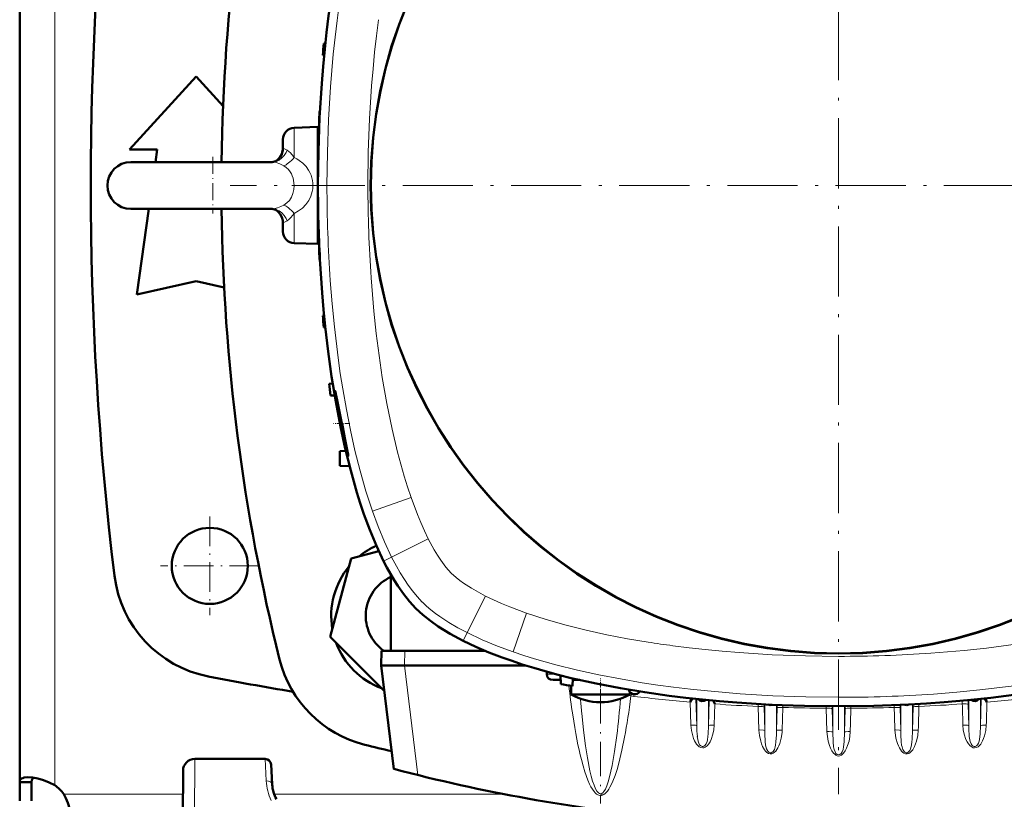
# Model space of a CAD drawing. Extents: x -1438 to 1837, y -1650 to 612.
# Tile 5 of 89: x -163 to 5, y -1320 to -1186. Entities that reach past the tile are written whole.
import ezdxf

# ---------------------------------------------------------------- set-up
doc = ezdxf.new("R2010")
doc.units = 0
doc.linetypes.add('DASHDOT', pattern=[18.5, 12, -3, 0.5, -3])

msp = doc.modelspace()

# ---------------------------------------------------------------- linework, layer by layer
at = {"color": 7, "linetype": 'DASHDOT', "lineweight": 18}
for p, q in [((-23.22, -1110.75), (-23.22, -1318.75)), ((80.78, -1214.75), (-127.22, -1214.75))]:
    msp.add_line(p, q, dxfattribs=at)
at = {"color": 7, "lineweight": 18}
for p, q in [((-157.21, -1112.29), (-157.21, -1214.75)), ((-116.29, -1204.89), (-116.29, -1205.74)), ((-116.29, -1205.74), (-116.29, -1209.98)), ((-120.03, -1210.75), (-120.05, -1210.75)), ((-157.21, -1317.22), (-157.21, -1214.75)), ((-116.29, -1219.52), (-116.29, -1224.61)), ((-96.29, -1268.09), (-102.9, -1270.39)), ((-93.37, -1275.12), (-99.63, -1278.25)), ((-101, -1278.94), (-99.63, -1278.25)), ((-89.43, -1281), (-89.45, -1280.98)), ((-94.34, -1285.98), (-94.4, -1285.93)), ((-83.58, -1284.9), (-86.72, -1291.16)), ((-76.55, -1287.83), (-78.85, -1294.44)), ((-86.72, -1291.16), (-87.41, -1292.54)), ((-97.35, -1294.25), (-97.42, -1296.75)), ((-95.15, -1315.5), (-97.45, -1296.75)), ((-73.1, -1298.28), (-71.45, -1298.28)), ((-58.61, -1301.56), (-58.71, -1301.95)), ((-58.16, -1301.71), (-58.2, -1302.04)), ((-47.6, -1302.48), (-47.47, -1307.06)), ((-47.47, -1302.49), (-47.47, -1307.06)), ((-45.47, -1302.7), (-45.47, -1307.06)), ((-45.47, -1307.06), (-45.34, -1302.71)), ((-0.97, -1302.7), (-0.97, -1307.06)), ((1.17, -1302.48), (1.03, -1307.06)), ((1.03, -1302.49), (1.03, -1307.06)), ((-48.58, -1303.01), (-48.46, -1306.97)), ((-44.47, -1306.97), (-44.36, -1303.34)), ((-36.96, -1303.35), (-36.96, -1303.77)), ((-36.96, -1303.77), (-36.84, -1307.8)), ((-35.97, -1303.41), (-35.96, -1303.86)), ((-35.96, -1303.86), (-35.84, -1307.88)), ((-35.84, -1303.42), (-35.84, -1307.88)), ((-33.84, -1303.51), (-33.84, -1307.88)), ((-33.84, -1307.88), (-33.73, -1304.02)), ((-33.73, -1304.02), (-33.72, -1303.52)), ((-32.85, -1307.8), (-32.73, -1303.93)), ((-32.73, -1303.93), (-32.72, -1303.56)), ((-25.34, -1303.74), (-25.33, -1304.08)), ((-25.33, -1304.08), (-25.21, -1308.07)), ((-24.34, -1303.75), (-24.33, -1304.16)), ((-24.33, -1304.16), (-24.22, -1308.16)), ((-24.22, -1303.75), (-24.22, -1308.16)), ((-22.22, -1303.75), (-22.22, -1308.16)), ((-22.1, -1304.16), (-22.22, -1308.16)), ((-22.09, -1303.75), (-22.1, -1304.16)), ((-21.1, -1303.74), (-21.1, -1304.08)), ((-13.7, -1303.93), (-13.71, -1303.56)), ((-12.7, -1304.02), (-12.72, -1303.52)), ((-12.59, -1307.88), (-12.7, -1304.02)), ((-12.59, -1303.51), (-12.59, -1307.88)), ((-10.59, -1303.42), (-10.59, -1307.88)), ((-10.48, -1303.86), (-10.59, -1307.88)), ((-10.47, -1303.41), (-10.48, -1303.86)), ((-9.48, -1303.35), (-9.48, -1303.77)), ((-2.07, -1303.34), (-2.09, -1302.8)), ((-0.97, -1307.06), (-1.07, -1303.43)), ((-133.29, -1312.75), (-133.33, -1322.7)), ((-121.23, -1312.75), (-121.05, -1316.49)), ((-135.31, -1318.75), (-155.67, -1318.75)), ((-80.4, -1318.75), (-119.72, -1318.75))]:
    msp.add_line(p, q, dxfattribs=at)
at = {"color": 7, "lineweight": 50}
for p, q in [((-163.21, -1112.78), (-163.21, -1214.75)), ((-111.24, -1190.5), (-110.96, -1190.49)), ((-111.16, -1192.51), (-111.39, -1192.5)), ((-144.43, -1208.63), (-133.06, -1196.13)), ((-133.06, -1196.13), (-128.44, -1201.21)), ((-111.88, -1202.12), (-111.95, -1202.13)), ((-116.29, -1204.89), (-112.22, -1204.75)), ((-112.22, -1204.75), (-112.22, -1214.66)), ((-111.98, -1204.13), (-112.03, -1204.13)), ((-118.22, -1206.89), (-118.22, -1207.56)), ((-118.22, -1207.56), (-118.22, -1208.35)), ((-139.68, -1208.63), (-144.43, -1208.63)), ((-139.98, -1210.75), (-139.68, -1208.63)), ((-112.22, -1208.75), (-112.14, -1208.75)), ((-144.22, -1210.75), (-123.51, -1210.75)), ((-136.93, -1210.75), (-144.22, -1210.75)), ((-120.03, -1210.75), (-136.93, -1210.75)), ((-123.51, -1210.75), (-120.03, -1210.75)), ((-163.21, -1316.72), (-163.21, -1214.75)), ((-112.22, -1214.84), (-112.22, -1224.75)), ((-144.22, -1218.75), (-123.51, -1218.75)), ((-143.18, -1233.38), (-141.12, -1218.75)), ((-123.51, -1218.75), (-120.03, -1218.75)), ((-118.22, -1221.16), (-118.22, -1222.61)), ((-112.22, -1220.75), (-112.14, -1220.75)), ((-112.22, -1224.75), (-116.29, -1224.61)), ((-111.98, -1225.37), (-112.03, -1225.38)), ((-111.88, -1227.38), (-111.95, -1227.38)), ((-133.06, -1231.13), (-143.18, -1233.38)), ((-128.26, -1232.19), (-133.06, -1231.13)), ((-111.16, -1236.99), (-111.39, -1237)), ((-110.96, -1239.01), (-111.24, -1239)), ((-109.7, -1248.6), (-110.3, -1248.63)), ((-109.36, -1250.65), (-110.06, -1250.63)), ((-108.23, -1256.29), (-108.41, -1255.45)), ((-108.12, -1255.42), (-108.11, -1255.45)), ((-107.46, -1260.1), (-108.47, -1260.15)), ((-108.47, -1262.65), (-108.47, -1260.15)), ((-106.81, -1262.74), (-108.47, -1262.65)), ((-101.83, -1277.23), (-106.55, -1278.49)), ((-106.55, -1278.49), (-110.13, -1291.88)), ((-99.78, -1294.25), (-99.78, -1281.21)), ((-110.13, -1291.88), (-100.88, -1301.13)), ((-101.35, -1294.25), (-101.42, -1296.75)), ((-99.78, -1294.25), (-101.35, -1294.25)), ((-98.14, -1294.25), (-99.78, -1294.25)), ((-97.35, -1294.25), (-98.14, -1294.25)), ((-97.35, -1294.25), (-83.66, -1294.25)), ((-99.24, -1314.46), (-101.42, -1296.75)), ((-101.42, -1296.75), (-97.45, -1296.75)), ((-97.42, -1296.75), (-97.45, -1296.75)), ((-97.42, -1296.75), (-76.77, -1296.75)), ((-73.08, -1297.84), (-73.1, -1298.28)), ((-72.02, -1299.25), (-70.74, -1299.25)), ((-70.77, -1298.45), (-70.72, -1299.97)), ((-68.72, -1300.28), (-68.67, -1298.97)), ((-68.68, -1299.25), (-68.53, -1299.25)), ((-68.53, -1299.25), (-68.31, -1299.25)), ((-68.31, -1299.25), (-68.25, -1299.25)), ((-67.45, -1299.25), (-68.25, -1299.25)), ((-68.92, -1301.71), (-68.92, -1300.25)), ((-68.31, -1301.71), (-68.92, -1301.71)), ((-61.52, -1301.71), (-68.31, -1301.71)), ((-58.92, -1301.71), (-61.52, -1301.71)), ((-58.92, -1301.71), (-58.92, -1301.26)), ((-48.23, -1302.41), (-48.58, -1303.01)), ((-44.67, -1302.77), (-44.36, -1303.34)), ((1.8, -1302.41), (2.15, -1303.01)), ((-121.23, -1312.75), (-133.29, -1312.75)), ((-120.05, -1317.06), (-120.23, -1313.7)), ((-135.29, -1314.74), (-135.33, -1322.7)), ((-163.21, -1316.72), (-161.21, -1316.72)), ((-163.21, -1319.89), (-163.21, -1316.72)), ((-161.21, -1319.89), (-161.21, -1316.72)), ((-120.05, -1317.15), (-120.05, -1317.06))]:
    msp.add_line(p, q, dxfattribs=at)
at = {"color": 7, "linetype": 'DASHDOT', "lineweight": 18, "ltscale": 0.242285}
msp.add_line((-130.22, -1209.87), (-130.22, -1219.56), dxfattribs=at)
at = {"color": 7, "linetype": 'DASHDOT', "lineweight": 18, "ltscale": 0.124351}
msp.add_line((-116.7, -1214.75), (-111.73, -1214.75), dxfattribs=at)
at = {"color": 7, "linetype": 'DASHDOT', "lineweight": 18, "ltscale": 0.068916}
msp.add_line((-106.8, -1255.45), (-109.55, -1255.45), dxfattribs=at)
at = {"color": 7, "linetype": 'DASHDOT', "lineweight": 18, "ltscale": 0.422498}
msp.add_line((-130.71, -1271.3), (-130.71, -1288.2), dxfattribs=at)
at = {"color": 7, "linetype": 'DASHDOT', "lineweight": 18, "ltscale": 0.4225}
msp.add_line((-122.26, -1279.75), (-139.16, -1279.75), dxfattribs=at)
at = {"color": 7, "linetype": 'DASHDOT', "lineweight": 18, "ltscale": 0.073834}
msp.add_line((-63.92, -1301.96), (-63.92, -1299), dxfattribs=at)
at = {"color": 7, "linetype": 'DASHDOT', "lineweight": 18, "ltscale": 0.487851}
msp.add_line((-63.92, -1300.82), (-63.92, -1320.34), dxfattribs=at)
at = {"color": 7, "lineweight": 18}
for points in [[(-110.68, -1214.75), (-110.61, -1209.14), (-110.41, -1203.53), (-110.07, -1197.92), (-109.6, -1192.31), (-109.29, -1189.43), (-108.94, -1186.55), (-108.58, -1183.85), (-108.18, -1181.15), (-107.55, -1177.45), (-106.84, -1173.76), (-106.04, -1170.09), (-105.12, -1166.4), (-104.08, -1162.74), (-103.51, -1160.93), (-102.9, -1159.12)], [(-103.68, -1214.75), (-103.61, -1209.07), (-103.4, -1203.39), (-103.05, -1197.72), (-102.81, -1194.84), (-102.53, -1191.96), (-102.22, -1189.19), (-101.87, -1186.42)], [(-117.49, -1208.73), (-117.95, -1208.5), (-118.14, -1208.45), (-118.19, -1208.43), (-118.21, -1208.39), (-118.22, -1208.35)], [(-120.03, -1210.75), (-119.61, -1210.71), (-119.21, -1210.59), (-118.83, -1210.4), (-118.38, -1210.05), (-117.98, -1209.61), (-117.66, -1209.09), (-117.49, -1208.73)], [(-117.49, -1208.73), (-116.94, -1209.18), (-116.42, -1209.8), (-116.29, -1209.98)], [(-113.81, -1212.13), (-114.26, -1211.5), (-114.8, -1210.95), (-115.41, -1210.47), (-115.84, -1210.21), (-116.29, -1209.98)], [(-120.03, -1210.75), (-119.72, -1210.78), (-119.39, -1210.84), (-118.72, -1211.07), (-118.07, -1211.4)], [(-116.31, -1214.75), (-116.38, -1213.91), (-116.48, -1213.5), (-116.61, -1213.1), (-116.77, -1212.74), (-116.97, -1212.41), (-117.28, -1212.01), (-117.65, -1211.67), (-118.07, -1211.4)], [(-118.07, -1218.1), (-117.55, -1217.74), (-117.11, -1217.29), (-116.77, -1216.75), (-116.51, -1216.12), (-116.36, -1215.45), (-116.31, -1214.75)], [(-116.29, -1219.52), (-115.54, -1219.11), (-114.86, -1218.61), (-114.27, -1218.01), (-113.79, -1217.34), (-113.42, -1216.59), (-113.19, -1215.79)], [(-118.07, -1218.1), (-118.59, -1218.37), (-119.12, -1218.58), (-119.59, -1218.7), (-120.03, -1218.75)], [(-120.03, -1218.75), (-119.72, -1218.77), (-119.41, -1218.84), (-119.12, -1218.95), (-118.83, -1219.1), (-118.38, -1219.45), (-117.98, -1219.89), (-117.66, -1220.41), (-117.49, -1220.77)], [(-116.29, -1219.52), (-116.57, -1219.9), (-116.87, -1220.24), (-117.18, -1220.54), (-117.49, -1220.77)], [(-117.49, -1220.77), (-117.95, -1221), (-118.16, -1221.06), (-118.22, -1221.16)], [(-102.9, -1270.39), (-104.02, -1266.97), (-105.01, -1263.52), (-105.89, -1260.04), (-106.67, -1256.55), (-107.37, -1253.04), (-107.99, -1249.52), (-108.4, -1246.87), (-108.78, -1244.22), (-109.42, -1238.92), (-109.8, -1234.96), (-110.12, -1231)], [(-96.29, -1268.09), (-96.91, -1266.25), (-97.49, -1264.4), (-98.07, -1262.36), (-98.62, -1260.32), (-99.55, -1256.37), (-100.45, -1251.99), (-101.22, -1247.58), (-101.78, -1243.8), (-102.26, -1240.02), (-102.66, -1236.22), (-102.92, -1233.37), (-103.13, -1230.51)], [(-93.37, -1275.12), (-94.03, -1273.75), (-94.65, -1272.36), (-95.23, -1270.95), (-96.29, -1268.09)], [(-99.63, -1278.25), (-100.84, -1275.67), (-101.92, -1273.04), (-102.9, -1270.39)], [(-91.22, -1278.8), (-91.81, -1277.9), (-92.36, -1276.99), (-93.37, -1275.12)], [(-94.4, -1285.93), (-95.27, -1284.99), (-96.08, -1284.01), (-96.79, -1283.05), (-97.45, -1282.07), (-98.14, -1280.95), (-98.79, -1279.82), (-99.63, -1278.25)], [(-89.45, -1280.98), (-89.92, -1280.48), (-90.37, -1279.95), (-91.22, -1278.8)], [(-83.58, -1284.9), (-84.8, -1284.26), (-86, -1283.57), (-87.32, -1282.71), (-87.96, -1282.25), (-88.58, -1281.76), (-89.43, -1281)], [(-76.55, -1287.83), (-79.42, -1286.76), (-80.83, -1286.18), (-82.22, -1285.56), (-83.58, -1284.9)], [(-86.72, -1291.16), (-88.31, -1290.32), (-89.86, -1289.41), (-91.39, -1288.41), (-92.15, -1287.86), (-92.91, -1287.27), (-93.64, -1286.64), (-94.34, -1285.98)], [(-55.79, -1292.79), (-59.33, -1292.19), (-62.85, -1291.51), (-66.35, -1290.74), (-69.79, -1289.89), (-73.19, -1288.92), (-76.55, -1287.83)], [(30.12, -1287.83), (28.28, -1288.44), (26.43, -1289.02), (24.39, -1289.61), (22.35, -1290.15), (18.4, -1291.09), (14.02, -1291.98), (9.61, -1292.75), (5.83, -1293.31), (2.05, -1293.79), (-1.75, -1294.2), (-4.6, -1294.45), (-7.46, -1294.67)], [(-78.85, -1294.44), (-81.51, -1293.46), (-84.13, -1292.37), (-86.72, -1291.16)], [(-23.22, -1295.21), (-28.9, -1295.14), (-34.57, -1294.94), (-40.24, -1294.58), (-43.13, -1294.34), (-46, -1294.06), (-48.78, -1293.75), (-51.54, -1293.4)], [(-23.22, -1302.21), (-28.83, -1302.14), (-34.44, -1301.94), (-40.05, -1301.61), (-45.65, -1301.13), (-48.54, -1300.82), (-51.42, -1300.48), (-54.12, -1300.11), (-56.82, -1299.71), (-60.52, -1299.08), (-64.21, -1298.37), (-67.88, -1297.57), (-71.57, -1296.65), (-75.22, -1295.61), (-77.04, -1295.04), (-78.85, -1294.44)], [(32.42, -1294.44), (29, -1295.55), (25.55, -1296.54), (22.07, -1297.42), (18.58, -1298.21), (15.07, -1298.9), (11.55, -1299.52), (8.9, -1299.94), (6.26, -1300.31), (0.95, -1300.95), (-3.01, -1301.34), (-6.97, -1301.65)], [(-35.96, -1303.86), (-35.96, -1303.85), (-35.98, -1303.84), (-36.08, -1303.81), (-36.23, -1303.79), (-36.96, -1303.77)], [(-33.73, -1304.02), (-33.73, -1304.02), (-33.71, -1304), (-33.61, -1303.97), (-33.42, -1303.95), (-32.73, -1303.93)], [(-24.33, -1304.16), (-24.34, -1304.16), (-24.35, -1304.15), (-24.46, -1304.11), (-24.66, -1304.09), (-25.33, -1304.08)], [(-22.1, -1304.16), (-22.1, -1304.16), (-22.08, -1304.15), (-21.97, -1304.11), (-21.77, -1304.09), (-21.1, -1304.08)], [(-12.7, -1304.02), (-12.71, -1304.02), (-12.72, -1304), (-12.82, -1303.97), (-13.02, -1303.95), (-13.7, -1303.93)], [(-10.48, -1303.86), (-10.47, -1303.85), (-10.46, -1303.84), (-10.36, -1303.81), (-10.2, -1303.79), (-9.48, -1303.77)], [(-1.07, -1303.43), (-1.08, -1303.42), (-1.09, -1303.41), (-1.19, -1303.38), (-1.39, -1303.35), (-2.07, -1303.34)], [(-67.11, -1304.92), (-66.81, -1307.82), (-66.46, -1310.51), (-66.14, -1312.57)], [(-47.47, -1307.06), (-47.47, -1307.05), (-47.48, -1307.04), (-47.55, -1307.01), (-47.69, -1306.99), (-48.07, -1306.97), (-48.46, -1306.97)], [(-48.46, -1306.97), (-48.37, -1307.9), (-48.16, -1308.8), (-48.01, -1309.23), (-47.83, -1309.66), (-47.51, -1310.2), (-47.3, -1310.44), (-47.07, -1310.65), (-46.77, -1310.8), (-46.44, -1310.85), (-46.24, -1310.82), (-46.04, -1310.75), (-45.7, -1310.51), (-45.41, -1310.17), (-45.17, -1309.79), (-44.99, -1309.39), (-44.69, -1308.51), (-44.54, -1307.75), (-44.47, -1306.97)], [(-45.47, -1307.06), (-45.46, -1307.05), (-45.45, -1307.04), (-45.38, -1307.01), (-45.24, -1306.99), (-44.86, -1306.97), (-44.47, -1306.97)], [(-35.84, -1307.88), (-35.85, -1307.88), (-35.88, -1307.86), (-36.08, -1307.82), (-36.72, -1307.79), (-36.84, -1307.8)], [(-36.84, -1307.8), (-36.74, -1308.76), (-36.53, -1309.7), (-36.38, -1310.15), (-36.2, -1310.6), (-35.89, -1311.17), (-35.7, -1311.42), (-35.47, -1311.64), (-35.2, -1311.8), (-34.93, -1311.88), (-34.64, -1311.86), (-34.38, -1311.76), (-34.16, -1311.59), (-33.97, -1311.4), (-33.78, -1311.14), (-33.62, -1310.87), (-33.43, -1310.49), (-33.28, -1310.09), (-33.02, -1309.17), (-32.87, -1308.23), (-32.85, -1307.8)], [(-33.84, -1307.88), (-33.84, -1307.88), (-33.83, -1307.87), (-33.76, -1307.84), (-33.62, -1307.82), (-33.24, -1307.8), (-32.85, -1307.8)], [(-12.59, -1307.88), (-12.6, -1307.88), (-12.63, -1307.86), (-12.83, -1307.82), (-13.47, -1307.79), (-13.59, -1307.8)], [(-9.6, -1307.8), (-9.69, -1308.76), (-9.9, -1309.7), (-10.05, -1310.15), (-10.23, -1310.6), (-10.55, -1311.17), (-10.74, -1311.42), (-10.96, -1311.64), (-11.23, -1311.8), (-11.51, -1311.88), (-11.8, -1311.86), (-12.05, -1311.76), (-12.28, -1311.59), (-12.47, -1311.4), (-12.66, -1311.14), (-12.82, -1310.87), (-13, -1310.49), (-13.16, -1310.09), (-13.42, -1309.17), (-13.56, -1308.23), (-13.59, -1307.8)], [(-10.59, -1307.88), (-10.59, -1307.88), (-10.58, -1307.87), (-10.51, -1307.84), (-10.37, -1307.82), (-9.99, -1307.8), (-9.6, -1307.8)], [(-0.97, -1307.06), (-0.97, -1307.05), (-0.98, -1307.04), (-1.05, -1307.01), (-1.19, -1306.99), (-1.57, -1306.97), (-1.96, -1306.97)], [(2.03, -1306.97), (1.94, -1307.9), (1.73, -1308.8), (1.58, -1309.23), (1.39, -1309.66), (1.07, -1310.2), (0.87, -1310.44), (0.63, -1310.65), (0.34, -1310.8), (0.01, -1310.85), (-0.2, -1310.82), (-0.39, -1310.75), (-0.73, -1310.51), (-1.03, -1310.17), (-1.26, -1309.79), (-1.45, -1309.39), (-1.74, -1308.51), (-1.9, -1307.75), (-1.96, -1306.97)], [(1.03, -1307.06), (1.04, -1307.05), (1.07, -1307.03), (1.18, -1307), (1.36, -1306.98), (2.03, -1306.97)], [(-63.59, -1318.93), (-63.35, -1318.82), (-63.14, -1318.67), (-62.93, -1318.46), (-62.74, -1318.23), (-62.51, -1317.9), (-62.3, -1317.55), (-62.05, -1317.06), (-61.82, -1316.56), (-61.44, -1315.55), (-61.1, -1314.52), (-60.81, -1313.49), (-60.26, -1311.26), (-59.81, -1309.01)], [(-63.33, -1318.31), (-63.08, -1317.89), (-62.84, -1317.33), (-62.6, -1316.63), (-62.36, -1315.81), (-61.92, -1313.84), (-61.51, -1311.46), (-61.14, -1308.72)], [(-47.37, -1308.93), (-47.3, -1309.43), (-47.25, -1309.68), (-47.13, -1310.04)], [(-45.86, -1310.16), (-45.71, -1309.75), (-45.64, -1309.47), (-45.56, -1308.91)], [(-34.75, -1311.67), (-34.57, -1311.6), (-34.41, -1311.47), (-34.28, -1311.29), (-34.19, -1311.1), (-34.05, -1310.66), (-34, -1310.37), (-33.93, -1309.79), (-33.86, -1308.61), (-33.84, -1307.88)], [(-24.22, -1308.16), (-24.22, -1308.16), (-24.23, -1308.15), (-24.3, -1308.12), (-24.44, -1308.1), (-24.82, -1308.07), (-25.21, -1308.07)], [(-25.21, -1308.07), (-25.14, -1308.89), (-24.99, -1309.68), (-24.76, -1310.46), (-24.58, -1310.91), (-24.36, -1311.36), (-24.07, -1311.77), (-23.89, -1311.95), (-23.68, -1312.11), (-23.46, -1312.2), (-23.22, -1312.24)], [(-24.22, -1308.16), (-24.15, -1309.8), (-24.07, -1310.67), (-23.98, -1311.11), (-23.83, -1311.55), (-23.67, -1311.8), (-23.46, -1311.99), (-23.22, -1312.05)], [(-21.22, -1308.07), (-21.29, -1308.89), (-21.44, -1309.68), (-21.67, -1310.46), (-21.85, -1310.91), (-22.08, -1311.36), (-22.37, -1311.77), (-22.55, -1311.95), (-22.75, -1312.11), (-22.98, -1312.2), (-23.22, -1312.24)], [(-22.22, -1308.16), (-22.28, -1309.8), (-22.37, -1310.67), (-22.45, -1311.11), (-22.6, -1311.55), (-22.76, -1311.8), (-22.98, -1311.99), (-23.22, -1312.05)], [(-22.22, -1308.16), (-22.21, -1308.16), (-22.2, -1308.15), (-22.13, -1308.12), (-21.99, -1308.1), (-21.61, -1308.07), (-21.22, -1308.07)], [(-11.68, -1311.67), (-11.87, -1311.6), (-12.02, -1311.47), (-12.15, -1311.29), (-12.25, -1311.1), (-12.38, -1310.66), (-12.44, -1310.37), (-12.5, -1309.79), (-12.57, -1308.61), (-12.59, -1307.88)], [(-0.58, -1310.16), (-0.73, -1309.75), (-0.79, -1309.47), (-0.87, -1308.91)], [(0.93, -1308.93), (0.87, -1309.43), (0.81, -1309.68), (0.7, -1310.04)], [(-47.13, -1310.04), (-46.98, -1310.31), (-46.77, -1310.52), (-46.56, -1310.61)], [(-46.56, -1310.61), (-46.39, -1310.61), (-46.24, -1310.56), (-46.06, -1310.42), (-45.86, -1310.16)], [(-35.75, -1309.82), (-35.69, -1310.35), (-35.64, -1310.61), (-35.54, -1311), (-35.4, -1311.3), (-35.3, -1311.43), (-35.14, -1311.58), (-34.94, -1311.67), (-34.75, -1311.67)], [(-10.68, -1309.82), (-10.74, -1310.35), (-10.79, -1310.61), (-10.9, -1311), (-11.04, -1311.3), (-11.13, -1311.43), (-11.3, -1311.58), (-11.49, -1311.67), (-11.68, -1311.67)], [(0.12, -1310.61), (-0.04, -1310.61), (-0.2, -1310.56), (-0.38, -1310.42), (-0.58, -1310.16)], [(0.7, -1310.04), (0.54, -1310.31), (0.33, -1310.52), (0.12, -1310.61)], [(-67.19, -1312.86), (-66.91, -1313.92), (-66.59, -1314.97), (-66.09, -1316.36), (-65.8, -1317.04), (-65.57, -1317.49), (-65.31, -1317.92), (-65.02, -1318.33), (-64.82, -1318.54), (-64.6, -1318.74), (-64.35, -1318.89), (-64.05, -1318.98), (-63.74, -1318.97), (-63.59, -1318.93)], [(-66.14, -1312.57), (-65.72, -1314.76), (-65.5, -1315.7), (-65.27, -1316.53), (-65.03, -1317.24), (-64.78, -1317.83), (-64.53, -1318.27), (-64.28, -1318.55), (-64.11, -1318.66), (-63.94, -1318.7), (-63.78, -1318.68)], [(-63.78, -1318.68), (-63.55, -1318.55), (-63.33, -1318.31)]]:
    msp.add_lwpolyline(points, dxfattribs=at)
at = {"color": 7, "lineweight": 50}
for points in [[(-112.22, -1214.75), (-112.15, -1208.94), (-111.94, -1203.14), (-111.58, -1197.34), (-111.34, -1194.4), (-111.06, -1191.46), (-110.75, -1188.62), (-110.4, -1185.78), (-109.81, -1181.61), (-109.12, -1177.46), (-108.32, -1173.31)], [(-120.03, -1210.75), (-119.85, -1210.73), (-119.45, -1210.58), (-119.01, -1210.26), (-118.66, -1209.85), (-118.4, -1209.35), (-118.25, -1208.79), (-118.22, -1208.35)], [(-120.03, -1210.75), (-119.84, -1210.73), (-119.44, -1210.57), (-119.04, -1210.29), (-118.69, -1209.88), (-118.42, -1209.39), (-118.26, -1208.82), (-118.24, -1208.67)], [(-120.03, -1218.75), (-119.85, -1218.78), (-119.45, -1218.93), (-119.01, -1219.24), (-118.66, -1219.65), (-118.4, -1220.15), (-118.25, -1220.71), (-118.22, -1221.16)], [(-104.36, -1270.89), (-104.98, -1269.05), (-105.56, -1267.2), (-106.62, -1263.48), (-107.55, -1259.72), (-108.37, -1255.93), (-109.18, -1251.68), (-109.89, -1247.41), (-110.48, -1243.12), (-110.98, -1238.83), (-111.27, -1235.95), (-111.51, -1233.08), (-111.89, -1227.32)], [(-108.41, -1255.45), (-108.88, -1252.93), (-109.19, -1250.93), (-109.29, -1250.01), (-109.29, -1249.9), (-109.28, -1249.89), (-109.28, -1249.89), (-109.28, -1249.88), (-109.28, -1249.88)], [(-109.28, -1249.88), (-109.27, -1249.89), (-109.27, -1249.89), (-109.27, -1249.89), (-109.24, -1249.97), (-109.08, -1250.63), (-108.86, -1251.71), (-108.12, -1255.42)], [(-108.11, -1255.45), (-107.6, -1257.95), (-107.2, -1259.92), (-107.05, -1260.7), (-107.03, -1260.9), (-107.03, -1260.94), (-107.03, -1260.95), (-107.03, -1260.96), (-107.03, -1260.96), (-107.04, -1260.96)], [(-107.04, -1260.96), (-107.04, -1260.96), (-107.04, -1260.96), (-107.04, -1260.95), (-107.05, -1260.95), (-107.1, -1260.84), (-107.37, -1259.94), (-107.79, -1258.26), (-108.23, -1256.29)], [(-101, -1278.94), (-102.24, -1276.31), (-103.35, -1273.62), (-104.36, -1270.89)], [(-95.49, -1287.02), (-96.6, -1285.81), (-97.62, -1284.52), (-98.56, -1283.18), (-99.21, -1282.17), (-100.43, -1280.05), (-101, -1278.94)], [(-87.41, -1292.54), (-89.61, -1291.35), (-90.64, -1290.74), (-91.65, -1290.1), (-92.99, -1289.16), (-94.27, -1288.13), (-95.49, -1287.02)], [(-64.66, -1299.85), (-68.91, -1298.91), (-71.14, -1298.36), (-73.36, -1297.77), (-75.34, -1297.19), (-77.31, -1296.58), (-79.03, -1296), (-80.74, -1295.4), (-82.99, -1294.53), (-85.21, -1293.58), (-87.41, -1292.54)], [(40.97, -1292.54), (38.6, -1293.66), (36.19, -1294.67), (33.75, -1295.6), (30.7, -1296.63), (27.61, -1297.57), (24.51, -1298.41), (22.31, -1298.95), (20.11, -1299.45), (15.68, -1300.36), (11.22, -1301.14), (6.76, -1301.8), (2.78, -1302.3), (-1.21, -1302.72), (-5.2, -1303.06), (-8.2, -1303.28), (-11.2, -1303.45), (-17.21, -1303.68), (-23.22, -1303.75)], [(-23.22, -1303.75), (-29.03, -1303.68), (-34.83, -1303.47), (-40.63, -1303.12), (-43.57, -1302.88), (-46.51, -1302.6), (-49.35, -1302.28), (-52.19, -1301.93), (-56.36, -1301.34), (-60.51, -1300.65), (-64.66, -1299.85)], [(-161.79, -1315.87), (-162.44, -1315.93), (-162.7, -1316.01), (-162.9, -1316.11), (-163.06, -1316.25), (-163.16, -1316.42), (-163.21, -1316.72)], [(-157.21, -1317.22), (-158.16, -1316.74), (-159.13, -1316.36), (-160.1, -1316.09), (-161.02, -1315.93), (-161.79, -1315.87)], [(-160.77, -1315.96), (-161.02, -1316.13), (-161.16, -1316.38), (-161.21, -1316.72)], [(-154.33, -1323.33), (-154.41, -1322.39), (-154.63, -1321.33), (-154.98, -1320.22), (-155.3, -1319.47), (-155.67, -1318.75)]]:
    msp.add_lwpolyline(points, dxfattribs=at)
for centre, radius in [((-23.22, -1214.75), 80), ((-23.22, -1214.75), 79.95), ((-130.71, -1279.75), 6.5)]:
    msp.add_circle(centre, radius, dxfattribs=at)
for centre, radius, start, end in [((206.41, -1214.75), 335.12, 166.0141, 179.3161), ((398.94, -1214.75), 550, 173.0365, 186.9635), ((187.78, -1214.75), 300, 175.3635, 175.7467), ((187.78, -1214.75), 300, 177.5881, 177.9704), ((-116.22, -1206.89), 2, 92, 180), ((-144.22, -1214.75), 4, 90, 180), ((-144.22, -1214.75), 4, 180, 270), ((187.78, -1214.75), 300, 179.809, 179.9807), ((125.14, -1214.78), 237.36, 179.9919, 183.0285), ((187.78, -1214.75), 300, 180.0517, 180.191), ((206.41, -1214.75), 335.12, 180.6839, 193.9859), ((-116.22, -1222.61), 2, 180, 268), ((187.78, -1214.75), 300, 182.0297, 182.4119), ((187.78, -1214.75), 300, 184.2533, 184.6365), ((187.78, -1214.75), 300, 186.4835, 186.8681), ((-96.75, -1288.29), 13.2, 114.6249, 129.62), ((-96.75, -1288.29), 13.2, 140.38, 189.62), ((-127.15, -1279.01), 20, 186.9635, 259.0156), ((-96.75, -1288.29), 7.3, 114.5376, 234.7421), ((-96.75, -1288.29), 13.2, 200.38, 249.62), ((-99.37, -1290.91), 20, 193.9859, 256.0141), ((-23.21, -743.5), 565.5, 259.0156, 260.5061), ((-23.22, -1003.75), 300, 260.8898, 261.2765), ((-58.08, -1300.71), 1, 191.0792, 330), ((-63.92, -1293.05), 10, 240, 270), ((-63.92, -1293.05), 10, 270, 300), ((-46.47, -1301.85), 1, 222.104, 306.2012), ((0.03, -1301.85), 1, 233.7818, 317.8806), ((-34.84, -1302.53), 1, 247.3345, 287.0339), ((-23.22, -1003.75), 300, 269.9974, 270.0028), ((-11.59, -1302.53), 1, 252.9833, 292.6624), ((-23.21, -985.13), 335.12, 256.0141, 256.8206), ((-133.29, -1314.75), 2, 90, 179.7), ((-121.23, -1313.75), 1, 3, 90), ((-23.22, -1024.25), 300, 255.32, 264.2682), ((-161.33, -1322.87), 7, 36.0817, 53.9139), ((-114.06, -1316.75), 6, 183.748, 208.7472), ((-114.06, -1316.75), 6, 183.8433, 208.7473)]:
    msp.add_arc(centre, radius, start, end, dxfattribs=at)
at = {"color": 7, "lineweight": 18}
for centre, radius, start, end in [((-118.15, -1214.75), 5.07, 348.1443, 31.1892), ((123.2, -1214.83), 233.88, 179.9802, 183.9642), ((122.47, -1214.86), 226.15, 179.9722, 183.9686), ((-27.69, -1114.43), 180.55, 261.0447, 262.4071), ((-23.11, -1069.06), 226.15, 269.9722, 273.9686), ((90.76, -1281.24), 161.22, 186.7462, 188.5467), ((133.79, -1285.4), 201.85, 184.8456, 185.5494), ((-223.31, -1288.99), 163.37, 353.0644, 355.2758), ((-58.26, -1300.68), 1.35, 234.6002, 250.4746), ((-23.22, -1003.39), 300.7, 263.3195, 265.1616), ((-23.14, -1068.33), 233.88, 269.9802, 273.9642), ((40.35, -1302.2), 41.44, 180.7032, 181.6996), ((-23.22, -1003.39), 300.7, 265.9673, 267.3812), ((-23.22, -1003.39), 300.7, 268.1866, 269.5974), ((-26.29, -1306.9), 21.17, 180.4253, 185.5172), ((-67.25, -1306.87), 21.78, 354.6176, 359.5018), ((20.81, -1306.87), 21.78, 180.4982, 185.3824), ((-20.14, -1306.9), 21.17, 354.4828, 359.5747), ((-9.88, -1307.66), 25.96, 180.4973, 184.7844), ((-36.56, -1307.66), 25.96, 355.2156, 359.5027), ((-112.6, -1316.11), 8.46, 182.6014, 206.0888), ((-62.53, -1317.94), 1.45, 210.6768, 223.1147)]:
    msp.add_arc(centre, radius, start, end, dxfattribs=at)
for centre, major_axis, ratio, start_param, end_param in [((-116.43, -1208.05), (-2.21, -3.33), 0.321049, 0.390344, 1.178217), ((-116.43, -1221.45), (2.21, -3.33), 0.321037, 1.963367, 2.751242), ((-68.21, -1298.25), (0, 1), 0.866025, 2.578206, 3.101963), ((-63.68, -1257.64), (-0.19, -61.27), 0.120604, 0.577016, 0.762779), ((-57.67, -1297.64), (-4.47, 0), 0.992546, 1.337092, 1.453325), ((-23.22, -1007.78), (-298.53, 0), 0.992546, 1.655874, 1.68826), ((4464.74, -1433.89), (-4487.76, 0), 0.992546, 6.254039, 6.254936), ((-23.22, -1007.85), (-298.46, 0), 0.992546, 1.577876, 1.602684), ((-4565.85, -1435.78), (-4554.08, 0), 0.992546, 3.169911, 3.170766), ((4576.17, -1436.73), (-4587.61, 0), 0.992546, 6.25398, 6.254865), ((-23.22, -1007.83), (-298.48, 0), 0.992546, 1.616846, 1.641707), ((-4801.21, -1442.86), (-4801.2, 0), 0.992546, 3.170112, 3.170874), ((4861.94, -1444.59), (-4861.89, 0), 0.992546, 6.253842, 6.254662), ((-64.07, -1257.24), (0.13, -61.72), 0.121044, 5.602064, 5.834263), ((-121.05, -1317.12), (0.999, 0.052), 0.625417, 0.000123, 1.538026)]:
    msp.add_ellipse(centre, major_axis=major_axis, ratio=ratio, start_param=start_param, end_param=end_param, dxfattribs=at)
at = {"color": 7, "lineweight": 50}
msp.add_ellipse((-71.95, -1298.25), major_axis=(1.14, 0.23), ratio=0.853683, start_param=2.936487, end_param=4.481103, dxfattribs=at)

doc.saveas('drawing.dxf')
